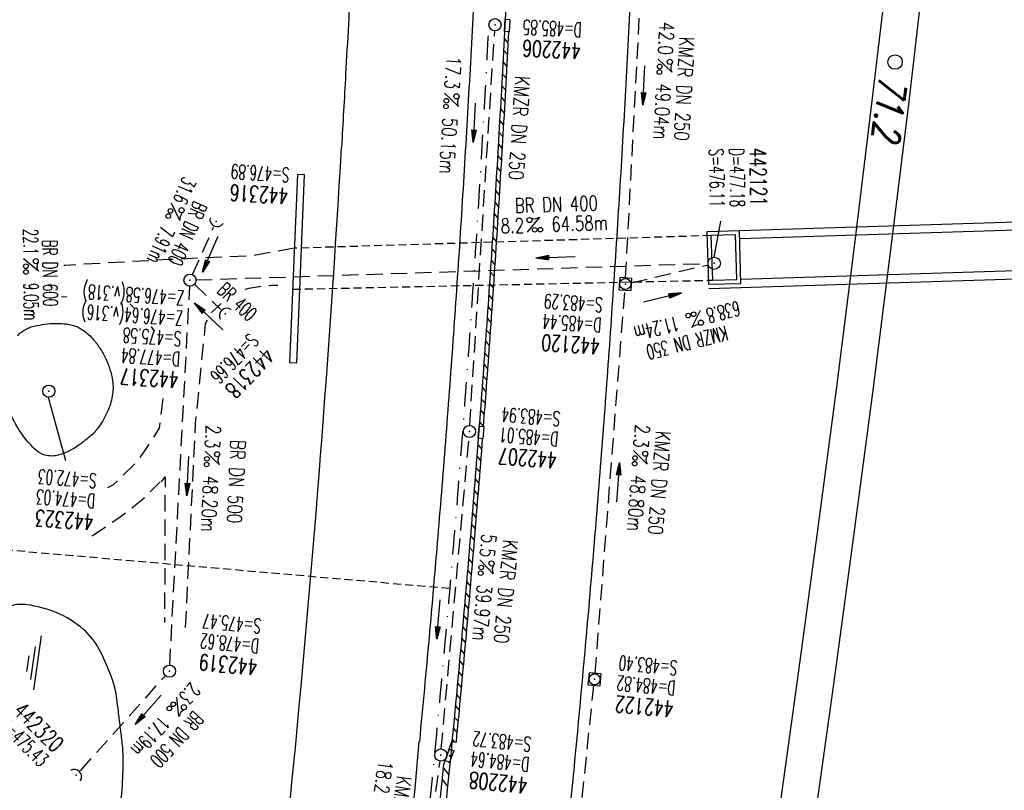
# Model space of a CAD drawing. Extents: x 459406 to 461721, y 413308 to 423218.
# Tile 156 of 256: x 461212 to 461334, y 418597 to 418692. Entities that reach past the tile are written whole.
import ezdxf
from ezdxf.enums import TextEntityAlignment as Align

# ---------------------------------------------------------------- set-up
doc = ezdxf.new("R2010")
doc.units = 0
doc.header["$LTSCALE"] = 2
doc.header["$MEASUREMENT"] = 0
for name, pattern in [('AUSGEZOGEN', [0]), ('GESTRICH-X2', [1.5, 1, -0.5]), ('GESTRICHELT', [0.75, 0.5, -0.25]), ('STRICHPT-X3', [3, 1.5, -0.75, 0, -0.75])]:
    doc.linetypes.add(name, pattern=pattern)
doc.layers.get('0').update_dxf_attribs({"linetype": 'AUSGEZOGEN'})
for name, color, linetype in [('ACHSE', 1, 'STRICHPT-X3'), ('BAUWO', 1, 'CONTINUOUS'), ('BAUWU', 1, 'GESTRICHELT'), ('FBR', 8, 'CONTINUOUS'), ('HEKTOM', 1, 'GESTRICHELT'), ('KANAL', 7, 'GESTRICH-X2'), ('LAGEPLAN', 15, 'AUSGEZOGEN'), ('NBS-TRASSE', 7, 'CONTINUOUS'), ('PFEIL', 7, 'CONTINUOUS'), ('RINNE', 200, 'CONTINUOUS'), ('RRB', 4, 'AUSGEZOGEN'), ('RRHB', 4, 'AUSGEZOGEN'), ('SCHACHTNR', 6, 'CONTINUOUS'), ('SCHLITZRINNE', 200, 'AUSGEZOGEN'), ('SCHSYMBOL', 7, 'AUSGEZOGEN'), ('TEXTO', 4, 'CONTINUOUS'), ('TEXTU', 4, 'CONTINUOUS'), ('WEG', 8, 'GESTRICH-X2')]:
    doc.layers.add(name, color=color, linetype=linetype)
doc.styles.add('ROMANS', font='romans.shx', dxfattribs={"width": 0.8})
doc.styles.get("Standard").update_dxf_attribs({"font": 'TXT.SHX'})

# ---------------------------------------------------------------- blocks, each defined once
blk = doc.blocks.new('20')
blk.add_lwpolyline([(-0.75, -0.75), (0.75, -0.75), (0.75, 0.75), (-0.75, 0.75)], close=True)
blk.add_circle((0, 0), 0.676)
blk.add_point((0, 0))
blk = doc.blocks.new('PROM')
blk.add_line((1.57, 1.82), (0.02, 0.02))
for centre, radius in [((0.32, 1.51), 0.317), ((0.94, 0.29), 0.283), ((1.64, 0.29), 0.283)]:
    blk.add_circle(centre, radius)
blk.add_arc((0.99, 2.68), 1.03, 239.1414, 303.3549)
blk = doc.blocks.new('PFEIL2')
at = {"color": 0}
for p, q in [((0.88, 0), (-2.4, -0.01)), ((0.88, -0.27), (0.88, 0.28)), ((0.88, 0.28), (2.43, 0.01)), ((0.91, 0.27), (0.88, 0.26)), ((0.97, 0.26), (0.88, 0.25)), ((1.02, 0.25), (0.88, 0.23)), ((1.07, 0.24), (0.88, 0.21)), ((1.13, 0.23), (0.88, 0.19)), ((1.18, 0.22), (0.88, 0.17)), ((1.24, 0.21), (0.88, 0.15)), ((1.29, 0.21), (0.88, 0.14)), ((1.34, 0.2), (0.88, 0.12)), ((1.4, 0.19), (0.88, 0.1)), ((1.45, 0.18), (0.88, 0.08)), ((1.51, 0.17), (0.88, 0.06)), ((1.56, 0.16), (0.88, 0.04)), ((1.61, 0.15), (0.88, 0.02)), ((1.67, 0.14), (0.88, 0.01)), ((1.72, 0.13), (0.88, -0.01)), ((1.78, 0.12), (0.88, -0.03)), ((1.83, 0.11), (0.88, -0.05)), ((1.88, 0.1), (0.88, -0.07)), ((1.94, 0.09), (0.88, -0.09)), ((2.05, 0.08), (0.88, -0.12)), ((1.99, 0.08), (0.88, -0.11)), ((2.1, 0.07), (0.88, -0.14)), ((2.15, 0.06), (0.88, -0.16)), ((2.21, 0.05), (0.88, -0.18)), ((2.26, 0.04), (0.88, -0.2)), ((2.32, 0.03), (0.88, -0.22)), ((2.37, 0.02), (0.88, -0.23)), ((2.42, 0.01), (0.88, -0.25)), ((2.43, 0.01), (0.88, -0.27))]:
    blk.add_line(p, q, dxfattribs=at)
blk = doc.blocks.new('42')
at = {"color": 0}
blk.add_arc((-0.02, -0.31), 0.91, 12.5363, 167.4637, dxfattribs=at)
blk.add_point((0, 0), dxfattribs=at)
blk = doc.blocks.new('GST')
at = {"color": 0}
blk.add_circle((0, 0), 0.75, dxfattribs=at)
blk.add_point((0, 0), dxfattribs=at)
blk = doc.blocks.new('10')
blk.add_blockref('GST', (0, 0))
blk = doc.blocks.new('13')
blk.add_lwpolyline([(0.76, 1.22), (-0.75, 1.22), (-0.75, 1.8), (0.76, 1.8)], close=True)
at = {"rotation": 180}
blk.add_blockref('GST', (0, 0), dxfattribs=at)
blk = doc.blocks.new('A$C44450724')
at = {"layer": 'RINNE'}
for p, q in [((461272.05, 418689.6), (461272.52, 418689.05)), ((461271.97, 418688.16), (461272.44, 418687.61)), ((461271.89, 418686.71), (461272.37, 418686.16)), ((461271.82, 418685.26), (461272.29, 418684.71)), ((461271.74, 418683.82), (461272.21, 418683.27)), ((461271.66, 418682.38), (461272.13, 418681.83)), ((461271.58, 418680.93), (461272.04, 418680.39)), ((461271.49, 418679.49), (461271.96, 418678.94)), ((461271.41, 418678.05), (461271.88, 418677.51)), ((461271.33, 418676.61), (461271.79, 418676.07)), ((461271.24, 418675.18), (461271.71, 418674.63)), ((461271.15, 418673.74), (461271.62, 418673.19)), ((461271.07, 418672.3), (461271.53, 418671.76)), ((461270.98, 418670.87), (461271.45, 418670.33)), ((461270.89, 418669.44), (461271.36, 418668.89)), ((461270.8, 418668.01), (461271.27, 418667.46)), ((461270.71, 418666.57), (461271.17, 418666.03)), ((461270.62, 418665.15), (461271.08, 418664.6)), ((461270.52, 418663.72), (461270.99, 418663.17)), ((461270.43, 418662.29), (461270.89, 418661.75)), ((461270.33, 418660.86), (461270.8, 418660.32)), ((461270.24, 418659.44), (461270.7, 418658.9)), ((461270.14, 418658.01), (461270.61, 418657.47)), ((461270.04, 418656.59), (461270.51, 418656.05)), ((461269.95, 418655.17), (461270.41, 418654.63)), ((461269.85, 418653.75), (461270.31, 418653.21)), ((461269.75, 418652.33), (461270.21, 418651.79)), ((461269.64, 418650.91), (461270.11, 418650.37)), ((461269.54, 418649.49), (461270, 418648.95)), ((461269.44, 418648.08), (461269.9, 418647.54)), ((461269.33, 418646.66), (461269.79, 418646.12)), ((461269.23, 418645.25), (461269.69, 418644.71)), ((461269.12, 418643.83), (461269.58, 418643.3)), ((461269.02, 418642.42), (461269.48, 418641.88)), ((461268.8, 418639.6), (461269.26, 418639.06)), ((461268.69, 418638.19), (461269.15, 418637.65)), ((461268.58, 418636.78), (461269.04, 418636.25)), ((461268.47, 418635.38), (461268.92, 418634.84)), ((461268.35, 418633.97), (461268.81, 418633.44)), ((461268.24, 418632.57), (461268.7, 418632.03)), ((461268.13, 418631.16), (461268.58, 418630.63)), ((461268.01, 418629.76), (461268.47, 418629.23)), ((461267.89, 418628.36), (461268.35, 418627.83)), ((461267.78, 418626.96), (461268.23, 418626.43)), ((461267.66, 418625.56), (461268.12, 418625.03)), ((461267.54, 418624.16), (461268, 418623.63)), ((461267.42, 418622.76), (461267.88, 418622.23)), ((461267.3, 418621.37), (461267.75, 418620.84)), ((461267.18, 418619.97), (461267.63, 418619.44)), ((461267.06, 418618.58), (461267.51, 418618.05)), ((461266.93, 418617.19), (461267.39, 418616.65)), ((461266.81, 418615.79), (461267.26, 418615.26)), ((461266.68, 418614.4), (461267.14, 418613.87)), ((461266.56, 418613.01), (461267.01, 418612.48)), ((461266.43, 418611.62), (461266.88, 418611.09)), ((461266.3, 418610.24), (461266.75, 418609.71)), ((461266.17, 418608.85), (461266.63, 418608.32)), ((461266.04, 418607.46), (461266.5, 418606.93)), ((461265.91, 418606.08), (461266.37, 418605.55)), ((461265.78, 418604.69), (461266.23, 418604.17)), ((461265.65, 418603.31), (461265.9, 418603.02))]:
    blk.add_line(p, q, dxfattribs=at)
at = {"layer": 'SCHSYMBOL', "flags": 128}
blk.add_lwpolyline([(461265.62, 418603.05), (461266.12, 418603)], dxfattribs=at)
blk = doc.blocks.new('A$C16221E43')
at = {"layer": 'RINNE'}
for points in [[(461274.8, 418790.47, -0.000714), (461274.78, 418786.96, -0.001256), (461274.67, 418771.65, -0.001874), (461274.51, 418760.29, -0.00156), (461274.22, 418746.63, -0.001561), (461273.89, 418734.09, -0.001568), (461273.47, 418721.62, -0.001564), (461272.98, 418709.15, -0.001556), (461272.4, 418696.62, -0.001558), (461271.75, 418684.09, -0.001564), (461271.03, 418671.63, -0.001572), (461270.22, 418659.16, -0.001568), (461269.33, 418646.66, -0.001561), (461268.37, 418634.19, -0.001559), (461267.33, 418621.72, -0.001562), (461266.21, 418609.23, -0.00078), (461265.62, 418603.05, -0.000859)], [(461272.59, 418690.43, -0.000792), (461272.25, 418684.07, -0.001564), (461271.52, 418671.6, -0.001572), (461270.72, 418659.12, -0.001568), (461269.83, 418646.62, -0.000599), (461269.47, 418641.84, -0.001559)], [(461269.36, 418640.34, -0.000775), (461268.87, 418634.15, -0.001559), (461267.83, 418621.67, -0.001562), (461266.71, 418609.18, -0.00078), (461266.12, 418603, -0.00078)]]:
    blk.add_lwpolyline(points, format="xyb", dxfattribs=at)
blk = doc.blocks.new('30')
at = {"color": 0}
for p, q in [((-0.75, -0.29), (-0.75, 0.29)), ((-0.75, 0.29), (0.75, 0.29)), ((0.75, 0.29), (0.75, -0.29)), ((0.75, -0.29), (-0.75, -0.29))]:
    blk.add_line(p, q, dxfattribs=at)
blk.add_point((0, 0), dxfattribs=at)
blk = doc.blocks.new('WASSER2')
at = {"layer": 'TEXTU'}
for p, q in [((-3.34, 0.01), (3.36, 0.01)), ((-1.9, -0.54), (2.16, -0.54)), ((-0.7, -1.16), (1.24, -1.16))]:
    blk.add_line(p, q, dxfattribs=at)

msp = doc.modelspace()

# ---------------------------------------------------------------- linework, layer by layer
at = {"layer": 'ACHSE', "flags": 128}
msp.add_lwpolyline([(461161.88, 420437.76, -0.000001), (461165.78, 420419.42, -0.000002), (461167.09, 420413.31), (461177.49, 420364.41), (461187.91, 420315.5), (461193.11, 420291.05), (461198.32, 420266.6, 0.000013), (461200.55, 420256.1, -0.000008), (461202.78, 420245.61, -0.000126), (461202.84, 420245.34, -0.000011), (461203.52, 420242.15, -0.001203), (461205.52, 420232.59, -0.000771), (461208.59, 420217.67, -0.001324), (461210.77, 420206.86, -0.001044), (461213.46, 420193.14, -0.001041), (461215.82, 420180.84, -0.001046), (461218.13, 420168.58, -0.001043), (461220.38, 420156.31, -0.00104), (461222.59, 420143.98, -0.00104), (461224.74, 420131.65, -0.001043), (461226.84, 420119.35, -0.001046), (461228.88, 420107.04, -0.001042), (461230.89, 420094.68, -0.001044), (461232.83, 420082.32, -0.001045), (461234.73, 420069.98, -0.001048), (461236.57, 420057.6, -0.00105), (461238.36, 420045.24, -0.001042), (461240.1, 420032.88, -0.00104), (461241.79, 420020.48, -0.001038), (461243.43, 420008.07, -0.00104), (461245.01, 419995.69, -0.001048), (461246.55, 419983.28, -0.001048), (461248.03, 419970.87, -0.001045), (461249.46, 419958.47, -0.001042), (461250.84, 419946.03, -0.00104), (461252.16, 419933.58, -0.001043), (461253.44, 419921.16, -0.001047), (461254.66, 419908.73, -0.001046), (461255.83, 419896.28, -0.001044), (461256.95, 419883.83, -0.001044), (461258.01, 419871.37, -0.001042), (461259.03, 419858.92, -0.001041), (461259.99, 419846.45, -0.001045), (461260.9, 419833.96, -0.00105), (461261.76, 419821.51, -0.001044), (461262.56, 419809.09, -0.001035), (461263.31, 419796.56, -0.001039), (461264.02, 419784.01, -0.001052), (461264.67, 419771.6, -0.001051), (461265.26, 419759.2, -0.001036), (461265.81, 419746.63, -0.001035), (461266.31, 419734.06, -0.001048), (461266.74, 419721.64, -0.001053), (461267.13, 419709.21, -0.001043), (461267.47, 419696.65, -0.001038), (461267.78, 419683.02, -0.001246), (461267.99, 419671.66, -0.000845), (461268.2, 419656.35, -0.001335), (461268.29, 419646.66, -0.000076), (461268.34, 419639.67, -0.000344), (461268.35, 419638.12, -0.000008), (461268.39, 419629.89, 0.000017), (461268.44, 419621.66, 0.000001), (461268.5, 419609.16, -0.000009), (461268.57, 419596.66, -0.000011), (461268.64, 419584.16, 0.000013), (461268.7, 419571.66, 0.000007), (461268.77, 419559.16, -0.00001), (461268.84, 419546.66), (461269.1, 419496.66), (461269.37, 419446.66), (461269.63, 419396.66), (461269.9, 419346.67), (461270.16, 419296.67), (461270.43, 419246.67), (461270.69, 419196.67), (461270.96, 419146.67), (461271.22, 419096.67), (461271.49, 419046.67), (461271.75, 418996.67, -0.00001), (461271.82, 418984.17, 0.000007), (461271.88, 418971.67, 0.000013), (461271.95, 418959.17, -0.00001), (461272.02, 418946.67, -0.00001), (461272.08, 418934.17, 0.00001), (461272.15, 418921.67, 0.00001), (461272.21, 418909.17, -0.00001), (461272.28, 418896.67, -0.00001), (461272.35, 418884.17, 0.00001), (461272.41, 418871.67, 0.00001), (461272.48, 418859.17, -0.000008), (461272.55, 418846.67, -0.000012), (461272.61, 418834.17, 0.000001), (461272.68, 418821.67, 0.000028), (461272.72, 418813.34, -0.000014), (461272.77, 418805, -0.000517), (461272.77, 418803.54, -0.00011), (461272.79, 418796.67, -0.00198), (461272.78, 418786.97, -0.001256), (461272.67, 418771.67, -0.001874), (461272.51, 418760.32, -0.00156), (461272.22, 418746.68, -0.001561), (461271.89, 418734.16, -0.001568), (461271.47, 418721.69, -0.001564), (461270.98, 418709.23, -0.001556), (461270.41, 418696.71, -0.001558), (461269.76, 418684.2, -0.001564), (461269.03, 418671.75, -0.001572), (461268.22, 418659.29, -0.001568), (461267.34, 418646.81, -0.001561), (461266.38, 418634.35, -0.001559), (461265.34, 418621.89, -0.001562), (461264.22, 418609.41, -0.001569), (461263.02, 418597, -0.001568), (461261.75, 418584.58, -0.001563), (461260.4, 418572.14, -0.001556), (461258.97, 418559.71, -0.001558), (461257.46, 418547.31, -0.001565), (461255.88, 418534.9, -0.001566), (461254.22, 418522.52, -0.001565), (461252.48, 418510.16, -0.001561), (461250.66, 418497.77, -0.001562), (461248.77, 418485.4, -0.001565), (461246.8, 418473.07, -0.001567), (461244.75, 418460.75, -0.001565), (461242.63, 418448.42, -0.001562), (461240.43, 418436.12, -0.001561), (461238.15, 418423.83, -0.001563), (461235.79, 418411.54, -0.001567), (461233.36, 418399.29, -0.001565), (461230.85, 418387.07, -0.00156), (461228.26, 418374.82, -0.001559), (461225.6, 418362.59, -0.001563), (461222.86, 418350.41, -0.001567), (461220.05, 418338.24, -0.001564), (461217.16, 418326.07, -0.001562), (461214.19, 418313.92, -0.001563), (461211.15, 418301.8, -0.001563), (461207.62, 418288.1, -0.002038), (461204.84, 418277.61, -0.001089), (461200.88, 418263.05, -0.001658), (461198.22, 418253.5, -0.000013), (461197.53, 418251.04, -0.000228), (461197.49, 418250.9, -0.000007), (461194.46, 418240.17, 0.000006), (461191.43, 418229.44), (461184.63, 418205.39), (461177.83, 418181.33, 0.000005), (461174.44, 418169.3, -0.000005), (461171.04, 418157.27, -0.000019), (461167.64, 418145.24, 0.000019), (461164.24, 418133.21), (461157.44, 418109.15), (461150.65, 418085.09, 0.000005), (461147.25, 418073.06, -0.000001), (461143.85, 418061.03, -0.000002), (461140.45, 418049.01, -0.000002), (461137.05, 418036.98, -0.000015), (461133.65, 418024.95, 0.000019), (461130.25, 418012.92), (461123.46, 417988.86), (461116.66, 417964.8, 0.000001), (461115.31, 417960.01, 0.000001), (461112.35, 417949.55, 0.000375), (461111.88, 417947.88, 0.000088), (461109.88, 417940.74, 0.001331), (461107.28, 417931.38, 0.000846), (461103.25, 417916.63, 0.001238), (461100.29, 417905.61, 0.001041), (461096.83, 417892.47, 0.001036), (461093.69, 417880.37, 0.001036), (461090.61, 417868.26, 0.001038), (461087.57, 417856.12, 0.00104), (461084.59, 417844, 0.001041), (461081.65, 417831.86, 0.001037), (461078.77, 417819.68, 0.001037), (461075.93, 417807.51, 0.001036), (461073.15, 417795.32, 0.001043), (461070.41, 417783.09, 0.001049), (461067.73, 417770.91, 0.00104), (461065.11, 417758.74, 0.001034), (461062.53, 417746.46, 0.00103), (461059.99, 417734.18, 0.001036), (461057.52, 417721.97, 0.001044), (461055.1, 417709.74, 0.001039), (461052.71, 417697.44, 0.00104), (461050.38, 417685.14, 0.001043), (461048.11, 417672.86, 0.001039), (461045.89, 417660.59, 0.001034), (461043.72, 417648.25, 0.001037), (461041.59, 417635.89, 0.001045), (461039.53, 417623.61, 0.001043), (461037.52, 417611.32, 0.001035), (461035.54, 417598.93, 0.001032), (461033.62, 417586.54, 0.001037), (461031.76, 417574.21, 0.001044), (461029.95, 417561.86, 0.001041), (461028.19, 417549.47, 0.001039), (461026.47, 417537.08, 0.00104), (461024.82, 417524.7, 0.001038), (461023.21, 417512.31, 0.001036), (461021.65, 417499.9, 0.001039), (461020.15, 417487.47, 0.001043), (461018.7, 417475.08, 0.001041), (461017.3, 417462.68, 0.001038), (461015.95, 417450.23, 0.001035), (461014.65, 417437.76, 0.00104), (461013.4, 417425.36, 0.001038), (461012.21, 417412.95, 0.001032), (461011.07, 417400.47, 0.001036), (461009.97, 417388, 0.001039), (461008.93, 417375.56, 0.001048), (461007.95, 417363.09, 0.001048), (461007.01, 417350.63, 0.001037), (461005.98, 417336.12, 0.001443), (461005.3, 417325.69, 0.000621), (461004.39, 417310.95, 0.000896), (461003.79, 417300.74, 0.000001), (461003.78, 417300.53, 0.000151), (461003.78, 417300.53, 0.000033), (461003.08, 417288.15, -0.000002), (461002.39, 417275.78), (461000.98, 417250.82), (460999.58, 417225.86), (460996.77, 417175.93), (460993.97, 417126.01, 0), (460992.56, 417101.05, 0), (460991.16, 417076.09), (460988.35, 417026.17, 0.000005), (460987.42, 417009.53, 0.000002), (460985.55, 416976.25)], format="xyb", dxfattribs=at)
at = {"layer": 'BAUWO'}
for p, q in [((461246.59, 418672.83), (461245.62, 418649.7)), ((461246.51, 418649.67), (461247.46, 418672.79)), ((461247.46, 418672.79), (461246.59, 418672.83)), ((461301.01, 418665.93), (461297.01, 418665.8)), ((461297.01, 418665.8), (461297.2, 418659.35)), ((461300.54, 418665.41), (461297.51, 418665.33)), ((461297.51, 418665.33), (461297.68, 418659.84)), ((461300.69, 418659.92), (461300.54, 418665.41)), ((461301.2, 418659.45), (461301.01, 418665.93)), ((461297.2, 418659.35), (461301.2, 418659.45)), ((461297.68, 418659.84), (461300.69, 418659.92)), ((461245.62, 418649.7), (461246.51, 418649.67))]:
    msp.add_line(p, q, dxfattribs=at)
at = {"layer": 'BAUWU'}
for p, q in [((461297.51, 418665.33), (461246.21, 418663.77)), ((461246, 418658.73), (461297.68, 418659.84))]:
    msp.add_line(p, q, dxfattribs=at)
at = {"layer": 'FBR'}
for points in [[(461163.85, 418068.37, -0.000001), (461160.45, 418056.35, -0.000002)], [(461290.04, 418796.72, -0.00198), (461290.03, 418786.88, -0.001256), (461289.92, 418771.5, -0.001874), (461289.76, 418760.02, -0.00156), (461289.47, 418746.27, -0.001561), (461289.13, 418733.64, -0.001568), (461288.71, 418721.06, -0.001564), (461288.21, 418708.5, -0.001556), (461287.64, 418695.87, -0.001558), (461286.98, 418683.25, -0.001564), (461286.25, 418670.69, -0.001572), (461285.43, 418658.12, -0.001568), (461284.54, 418645.53, -0.001561), (461283.57, 418632.97, -0.001559), (461282.52, 418620.4, -0.001562), (461281.39, 418607.82, -0.001569), (461280.19, 418595.29, -0.001568), (461278.91, 418582.77, -0.001563), (461277.54, 418570.22, -0.001556), (461276.1, 418557.68, -0.001558), (461274.58, 418545.18, -0.001565)], [(461255.54, 418796.63, -0.00198), (461255.53, 418787.06, -0.001256), (461255.42, 418771.85, -0.001874), (461255.26, 418760.63, -0.00156), (461254.98, 418747.09, -0.001561), (461254.64, 418734.67, -0.001568), (461254.23, 418722.32, -0.001564), (461253.75, 418709.97, -0.001556), (461253.18, 418697.56, -0.001558), (461252.53, 418685.15, -0.001136), (461252.02, 418676.19, -0.001572)], [(461270.79, 418796.67, -0.00198), (461270.78, 418786.98, -0.001256), (461270.67, 418771.7, -0.001874), (461270.51, 418760.36, -0.00156), (461270.23, 418746.73, -0.001561), (461269.89, 418734.22, -0.001568), (461269.47, 418721.76, -0.001564), (461268.98, 418709.32, -0.001556), (461268.41, 418696.81, -0.001558), (461267.76, 418684.31, -0.001564), (461267.03, 418671.87, -0.001572), (461266.23, 418659.43, -0.001568), (461265.34, 418646.96, -0.001561), (461264.38, 418634.51, -0.001559), (461263.34, 418622.06, -0.001562), (461262.23, 418609.6, -0.000827), (461261.61, 418603.06, -0.001568)]]:
    msp.add_lwpolyline(points, format="xyb", dxfattribs=at)
for centre, radius, start, end in [((459277.65, 418790.76), 1977.69, 352.27228, 356.6788), ((459466.35, 418765.52), 1802.59, 352.87271, 354.82912)]:
    msp.add_arc(centre, radius, start, end, dxfattribs=at)
at = {"layer": 'HEKTOM'}
msp.add_line((461265.34, 418621.88), (461166.84, 418630.45), dxfattribs=at)
at = {"layer": 'KANAL'}
for p, q in [((461287, 418660.12), (461289.5, 418707.59)), ((461267.81, 418641.97), (461270.88, 418690.53)), ((461233.69, 418660.53), (461236.28, 418666.38)), ((461234.12, 418659.88), (461297.16, 418661.91)), ((461287.69, 418659.53), (461297.19, 418661.75)), ((461230.88, 418612.47), (461233.34, 418659.09)), ((461233.91, 418659.34), (461237.16, 418656.25)), ((461283.25, 418611.47), (461286.91, 418658.62)), ((461264.31, 418602.16), (461267.72, 418640.47)), ((461219.88, 418599.47), (461230.34, 418611.16)), ((461278.22, 418563.34), (461283.09, 418609.97)), ((461261.66, 418582.03), (461264.16, 418600.66))]:
    msp.add_line(p, q, dxfattribs=at)
at = {"layer": 'LAGEPLAN'}
for p, q in [((461301, 418665.95), (461340.72, 418667.19)), ((461301.04, 418664.96), (461340.6, 418666.2)), ((461297.23, 418658.83), (461339.86, 418660.18)), ((461301.19, 418659.96), (461339.98, 418661.17))]:
    msp.add_line(p, q, dxfattribs=at)
at = {"layer": 'NBS-TRASSE'}
for p, q in [((461319.48, 418700.2), (461317.37, 418682.25)), ((461323.97, 418699.81), (461321.85, 418681.85)), ((461317.37, 418682.25), (461315.17, 418664.31)), ((461321.85, 418681.85), (461319.66, 418663.9)), ((461315.17, 418664.31), (461312.9, 418646.38)), ((461319.66, 418663.9), (461317.38, 418645.96)), ((461312.9, 418646.38), (461310.55, 418628.46)), ((461317.38, 418645.96), (461315.03, 418628.03)), ((461310.55, 418628.46), (461308.12, 418610.56)), ((461315.03, 418628.03), (461312.6, 418610.11)), ((461308.12, 418610.56), (461305.61, 418592.66)), ((461312.6, 418610.11), (461310.09, 418592.21))]:
    msp.add_line(p, q, dxfattribs=at)
msp.add_circle((461320.17, 418686.69), 0.892, dxfattribs=at)
at = {"layer": 'RINNE'}
for p, q in [((461272.05, 418689.6), (461272.52, 418689.05)), ((461271.97, 418688.16), (461272.44, 418687.61)), ((461271.89, 418686.71), (461272.37, 418686.16)), ((461271.82, 418685.26), (461272.29, 418684.71)), ((461271.74, 418683.82), (461272.21, 418683.27)), ((461271.66, 418682.38), (461272.13, 418681.83)), ((461271.58, 418680.93), (461272.04, 418680.39)), ((461271.49, 418679.49), (461271.96, 418678.94)), ((461271.41, 418678.05), (461271.88, 418677.51)), ((461271.33, 418676.61), (461271.79, 418676.07)), ((461271.24, 418675.18), (461271.71, 418674.63)), ((461271.15, 418673.74), (461271.62, 418673.19)), ((461271.07, 418672.3), (461271.53, 418671.76)), ((461270.98, 418670.87), (461271.45, 418670.33)), ((461270.89, 418669.44), (461271.36, 418668.89)), ((461270.8, 418668.01), (461271.27, 418667.46)), ((461270.71, 418666.57), (461271.17, 418666.03)), ((461270.62, 418665.15), (461271.08, 418664.6)), ((461270.52, 418663.72), (461270.99, 418663.17)), ((461270.43, 418662.29), (461270.89, 418661.75)), ((461270.33, 418660.86), (461270.8, 418660.32)), ((461270.24, 418659.44), (461270.7, 418658.9)), ((461270.14, 418658.01), (461270.61, 418657.47)), ((461270.04, 418656.59), (461270.51, 418656.05)), ((461269.95, 418655.17), (461270.41, 418654.63)), ((461269.85, 418653.75), (461270.31, 418653.21)), ((461269.75, 418652.33), (461270.21, 418651.79)), ((461269.64, 418650.91), (461270.11, 418650.37)), ((461269.54, 418649.49), (461270, 418648.95)), ((461269.44, 418648.08), (461269.9, 418647.54)), ((461269.33, 418646.66), (461269.79, 418646.12)), ((461269.23, 418645.25), (461269.69, 418644.71)), ((461269.12, 418643.83), (461269.58, 418643.3)), ((461269.02, 418642.42), (461269.48, 418641.88)), ((461268.8, 418639.6), (461269.26, 418639.06)), ((461268.69, 418638.19), (461269.15, 418637.65)), ((461268.58, 418636.78), (461269.04, 418636.25)), ((461268.47, 418635.38), (461268.92, 418634.84)), ((461268.35, 418633.97), (461268.81, 418633.44)), ((461268.24, 418632.57), (461268.7, 418632.03)), ((461268.13, 418631.16), (461268.58, 418630.63)), ((461268.01, 418629.76), (461268.47, 418629.23)), ((461267.89, 418628.36), (461268.35, 418627.83)), ((461267.78, 418626.96), (461268.23, 418626.43)), ((461267.66, 418625.56), (461268.12, 418625.03)), ((461267.54, 418624.16), (461268, 418623.63)), ((461267.42, 418622.76), (461267.88, 418622.23)), ((461267.3, 418621.37), (461267.75, 418620.84)), ((461267.18, 418619.97), (461267.63, 418619.44)), ((461267.06, 418618.58), (461267.51, 418618.05)), ((461266.93, 418617.19), (461267.39, 418616.65)), ((461266.81, 418615.79), (461267.26, 418615.26)), ((461266.68, 418614.4), (461267.14, 418613.87)), ((461266.56, 418613.01), (461267.01, 418612.48)), ((461266.43, 418611.62), (461266.88, 418611.09)), ((461266.3, 418610.24), (461266.75, 418609.71)), ((461266.17, 418608.85), (461266.63, 418608.32)), ((461266.04, 418607.46), (461266.5, 418606.93)), ((461265.91, 418606.08), (461266.37, 418605.55)), ((461265.78, 418604.69), (461266.23, 418604.17)), ((461265.65, 418603.31), (461265.9, 418603.02)), ((461265.28, 418602.1), (461265.29, 418602.08)), ((461264.57, 418599.79), (461265.23, 418598.96)), ((461265.24, 418600.54), (461265.37, 418600.39)), ((461264.42, 418598.37), (461265.09, 418597.53))]:
    msp.add_line(p, q, dxfattribs=at)
at = {"layer": 'RINNE', "flags": 128}
msp.add_lwpolyline([(461265.62, 418603.05), (461266.12, 418603)], dxfattribs=at)
at = {"layer": 'RRB'}
msp.add_lwpolyline([(461212.15, 418652.98, -0.091382), (461212.61, 418653.45, -0.031914), (461213.3, 418653.87, -0.04483), (461213.83, 418654.09, -0.028866), (461214.52, 418654.26, -0.015743), (461215.8, 418654.46, -0.03676), (461217.15, 418654.53, -0.036483), (461218.51, 418654.4, -0.094941), (461219.94, 418653.86, -0.075871), (461221.4, 418652.63, -0.03359), (461222.22, 418651.56, -0.032059), (461222.93, 418650.34, -0.03796), (461223.52, 418648.85, -0.042531), (461223.84, 418647.45, -0.075959), (461223.81, 418645.6, -0.066716), (461223.19, 418643.59, -0.030171), (461222.49, 418642.29, -0.037389), (461221.79, 418641.33, -0.040526), (461221.19, 418640.73, -0.018465), (461219.73, 418639.57, -0.085178), (461217.23, 418638.33, -0.140034), (461215.52, 418638.31, -0.116665), (461214.48, 418638.88, -0.054717), (461212.8, 418640.74, -0.051396), (461211.23, 418643.49, -0.065254)], format="xyb", dxfattribs=at)
at = {"layer": 'RRHB', "flags": 128}
msp.add_lwpolyline([(461201.12, 418616.54, 0.131455), (461198.97, 418615.18, 0.084473), (461196.85, 418611.9, 0.096121), (461196.24, 418609.12, 0.076689), (461196.7, 418605.59, 0.076873), (461198.48, 418601.77, 0.062899), (461201.85, 418597.88, 0.053935), (461207.61, 418593.75, 0.075354), (461212.36, 418591.94, 0.022298), (461215.2, 418591.46, 0.026307), (461217.63, 418591.28, 0.051967), (461220.75, 418591.54, 0.085133), (461222.54, 418592.22, 0.144341), (461224.17, 418593.94, 0.102594), (461225.03, 418597.12, 0.016062), (461225.14, 418600.99, 0.029486), (461225.01, 418603.1, 0.000087), (461224.79, 418604.88, -0.000156), (461224.67, 418605.89, -0.000243), (461224.56, 418606.75, 0.00013), (461224.37, 418608.35, 0.053414), (461223.86, 418610.53, 0.030773), (461222.37, 418614.1, 0.097656), (461220.26, 418616.86, 0.085602), (461216.9, 418618.93, 0.059152), (461213.32, 418619.9, 0.110763), (461211.32, 418619.75, 0.008377), (461208.71, 418618.91, -0.006673), (461205.43, 418617.84, -0.005156), (461203.18, 418617.16, 0.005621)], format="xyb", close=True, dxfattribs=at)
at = {"layer": 'SCHACHTNR'}
for p, q in [((461297.9, 418662.68), (461298.71, 418667.12)), ((461215.93, 418645.44), (461218.04, 418637.64))]:
    msp.add_line(p, q, dxfattribs=at)
at = {"layer": 'SCHLITZRINNE'}
msp.add_lwpolyline([(461258.59, 418542.22), (461258.58, 418545.44), (461262.4, 418578.44), (461264.61, 418600.24), (461265.62, 418603.05)], dxfattribs=at)
msp.add_lwpolyline([(461265.62, 418603.05, -0.000789), (461265.01, 418596.8, -0.001568), (461263.74, 418584.37, -0.001563), (461262.39, 418571.91, -0.001556), (461260.96, 418559.47, -0.001558), (461259.45, 418547.06, -0.031876), (461258.59, 418542.22, -0.000614)], format="xyb", dxfattribs=at)
at = {"layer": 'SCHSYMBOL'}
msp.add_lwpolyline([(461268.86, 418640.38), (461268.97, 418641.88), (461269.55, 418641.83), (461269.44, 418640.33)], close=True, dxfattribs=at)
at = {"layer": 'WEG', "flags": 128}
for points in [[(461246.21, 418663.77), (461241.22, 418662.86), (461230.63, 418662.37), (461217.99, 418661.67), (461217.82, 418661.67)], [(461217.55, 418657.85), (461218.23, 418657.81)], [(461225.96, 418656.92), (461226.48, 418656.41)], [(461232.83, 418617.1), (461234.06, 418642.18), (461235.29, 418654.5), (461236.04, 418655.9), (461237.19, 418656.98)], [(461228.59, 418654.13), (461228.98, 418653.52)], [(461230.01, 418645.28), (461229.58, 418641.63), (461227.86, 418638.98), (461226.56, 418637.18), (461223.87, 418634.61), (461223.22, 418634.29)], [(461221.31, 418628.39), (461224.62, 418630.59), (461227.44, 418632.79), (461229.7, 418635.02)], [(461229.85, 418635.02), (461230.3, 418635.63), (461230.24, 418617.72)]]:
    msp.add_lwpolyline(points, dxfattribs=at)
msp.add_lwpolyline([(461240.12, 418658.73, -0.056094), (461244.18, 418659.24)], format="xyb", dxfattribs=at)

# ---------------------------------------------------------------- block references
at = {"layer": 'PFEIL'}
for p, rotation in [((461289.25, 418683.81), 267.0021), ((461268.39, 418679.22), 266.4002), ((461235.89, 418663.05), 245.9985), ((461278.38, 418662.68), 181.8387), ((461291.53, 418657.7), 13.0913), ((461235.68, 418655.37), 136.4081), ((461233.1, 418635.73), 266.9935), ((461286.07, 418634.97), 85.54799999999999), ((461263.96, 418618.09), 264.9452), ((461228.24, 418606.96), 228.0988)]:
    msp.add_blockref('PFEIL2', p, dxfattribs=dict(at, rotation=rotation))
at = {"layer": 'RINNE'}
for name in ['A$C16221E43', 'A$C44450724']:
    msp.add_blockref(name, (0, 0), dxfattribs=at)
at = {"layer": 'RRB', "rotation": 262}
msp.add_blockref('WASSER2', (461214.57, 418612.75), dxfattribs=at)
at = {"layer": 'SCHSYMBOL'}
for name, p, rotation in [('13', (461270.92, 418691.28), 267.0439), ('42', (461236.59, 418667.07), 156.6904337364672), ('10', (461297.91, 418661.92), 266.2551000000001), ('10', (461233.37, 418659.85), 266.0718), ('20', (461286.97, 418659.37), 266.1627), ('42', (461237.7, 418655.72), 41.67817288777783), ('10', (461216, 418646.18), 265.6357), ('GST', (461267.77, 418641.22), 85.60689999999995), ('10', (461230.84, 418611.72), 264.6669), ('20', (461283.18, 418610.72), 264.7769), ('GST', (461264.25, 418601.4), 84.46159999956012), ('30', (461265.32, 418601.31), 250.1394557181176), ('42', (461219.36, 418598.92), 312.660223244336)]:
    msp.add_blockref(name, p, dxfattribs=dict(at, rotation=rotation))
at = {"layer": 'TEXTU'}
for p, rotation in [((461290.96, 418687.11), 267.0020999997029), ((461264.7, 418682.88), 266.4001999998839), ((461231.08, 418669.35), 246.5630315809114), ((461274.88, 418665.72), 1.8387), ((461212.87, 418662.49), 270.5569000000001), ((461296.22, 418656.16), 193.9814997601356), ((461235.21, 418638.81), 267.281351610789), ((461287.94, 418638.92), 265.5480000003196), ((461269.03, 418625.44), 264.6504291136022), ((461231.73, 418608.54), 227.4625016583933)]:
    msp.add_blockref('PROM', p, dxfattribs=dict(at, rotation=rotation))

# ---------------------------------------------------------------- texts
at = {"layer": 'NBS-TRASSE', "oblique": 15.356, "width": 0.777767}
msp.add_text('71.2', height=3.375, rotation=263.2209, dxfattribs=at).set_placement((461318.28, 418685.19))
at = {"layer": 'SCHACHTNR', "style": 'ROMANS'}
for s, height, rotation, width, p in [('D=485.85', 1.8, 177.0439, 0.6, (461281.65, 418691.53)), ('442206', 2, 177.0439, 0.7, (461281.53, 418689.03)), ('S=476.11', 1.8, 271.0492, 0.6, (461297.26, 418676.02)), ('D=477.18', 1.8, 271.0492, 0.6, (461299.76, 418676.07)), ('442121', 2, 271.0492, 0.7, (461302.27, 418676.13)), ('S=476.89', 1.8, 176.2882, 0.6, (461245.67, 418673.67)), ('442316', 2, 176.2882, 0.7, (461245.52, 418671.17)), ('Z=476.58(v.318)', 1.8, 176.0718, 0.6, (461232.71, 418658.51)), ('S=483.29', 1.8, 176.1627, 0.6, (461284.23, 418657.69)), ('Z=476.64(v.316)', 1.8, 176.0718, 0.6, (461232.56, 418656.01)), ('D=485.44', 1.8, 176.1627, 0.6, (461284.08, 418655.19)), ('S=475.58', 1.8, 176.0718, 0.6, (461232.37, 418653.51)), ('S=476.66', 1.8, 226.3497, 0.6, (461240.69, 418653.43)), ('442120', 2, 176.1627, 0.7, (461283.89, 418652.69)), ('D=477.84', 1.8, 176.0718, 0.6, (461232.21, 418651.01)), ('442318', 2, 226.3497, 0.7, (461242.51, 418651.72)), ('442317', 2, 176.0718, 0.7, (461232.02, 418648.54)), ('S=483.94', 1.8, 175.6069, 0.6, (461279.01, 418643.66)), ('D=485.01', 1.8, 175.6069, 0.6, (461278.79, 418641.16)), ('442207', 2, 175.6069, 0.7, (461278.6, 418638.66)), ('S=472.03', 1.8, 175.6357, 0.6, (461221.95, 418636.04)), ('D=474.03', 1.8, 175.6357, 0.6, (461221.76, 418633.54)), ('442323', 2, 175.6357, 0.7, (461221.57, 418631.04)), ('S=475.47', 1.8, 174.6669, 0.6, (461242.2, 418618.15)), ('D=478.62', 1.8, 174.6669, 0.6, (461241.95, 418615.68)), ('442319', 2, 174.6669, 0.7, (461241.74, 418613.18)), ('S=483.40', 1.8, 174.7769, 0.6, (461293.44, 418613)), ('D=484.82', 1.8, 174.7769, 0.6, (461293.22, 418610.5)), ('442122', 2, 174.7769, 0.7, (461292.97, 418608.03)), ('442320', 2, 315.2504, 0.7, (461211.49, 418606.66)), ('S=475.43', 1.8, 315.2504, 0.6, (461209.74, 418604.9)), ('S=483.72', 1.8, 174.4616, 0.6, (461275.45, 418603.61)), ('D=484.64', 1.8, 174.4616, 0.6, (461275.23, 418601.11)), ('442208', 2, 174.4616, 0.7, (461274.98, 418598.64))]:
    msp.add_text(s, height=height, rotation=rotation, dxfattribs=dict(at, width=width)).set_placement(p)
at = {"layer": 'TEXTO', "style": 'ROMANS'}
for s, rotation, width, p in [('KMZR DN 250', 267.0021, 0.75, (461293.31, 418683.44)), ('KMZR DN 250', 266.4002, 0.75, (461273.01, 418678.63)), ('BR DN 400', 1.8387, 0.75, (461278.5, 418668.28)), ('BR DN 400', 246.563, 0.6, (461232.25, 418665.93)), ('BR DN 600', 270.5569, 0.6, (461215.26, 418660.71)), ('BR 400', 316.4081, 0.6, (461238.57, 418656.55)), ('KMZR DN 350', 193.9815, 0.6, (461294.35, 418653.02)), ('KMZR DN 250', 265.548, 0.75, (461290.25, 418634.97)), ('BR DN 500', 267.2814, 0.75, (461238.17, 418635.09)), ('KMZR DN 250', 264.6504, 0.75, (461271.37, 418621.59)), ('BR DN 500', 227.4625, 0.6, (461231.08, 418603.91)), ('KMZR DN 250', 261.8971, 0.75, (461257.98, 418592.57))]:
    msp.add_text(s, height=1.8, rotation=rotation, dxfattribs=dict(at, width=width)).set_placement(p, align=Align.CENTER)
at = {"layer": 'TEXTU', "style": 'ROMANS'}
for s, rotation, width, p in [('42.0', 267.0021, 0.75, (461291.2, 418691.67)), ('17.3', 266.4002, 0.75, (461264.97, 418687.44)), ('49.04m', 267.0021, 0.75, (461290.79, 418684.11)), ('50.15m', 266.4002, 0.75, (461264.5, 418679.88)), ('31.6', 246.563, 0.6, (461232.53, 418672.7)), ('8.2', 1.8387, 0.75, (461271.64, 418665.6)), ('64.58m', 1.8387, 0.75, (461277.89, 418665.82)), ('7.91m', 246.563, 0.6, (461229.87, 418666.61)), ('22.1', 270.5569, 0.6, (461212.84, 418666.16)), ('9.05m', 270.5569, 0.6, (461212.9, 418659.5)), ('638.8', 193.9815, 0.6, (461300.84, 418657.3)), ('11.24m', 193.9815, 0.6, (461293.3, 418655.43)), ('2.3', 267.2814, 0.75, (461235.35, 418642.04)), ('2.3', 265.548, 0.75, (461288.19, 418642.13)), ('48.20m', 267.2814, 0.75, (461235.06, 418635.82)), ('48.80m', 265.548, 0.75, (461287.72, 418635.91)), ('5.5', 264.6504, 0.75, (461269.32, 418628.66)), ('39.97m', 264.6504, 0.75, (461268.76, 418622.44)), ('2.3', 227.4625, 0.6, (461233.47, 418610.43)), ('17.19m', 227.4625, 0.6, (461229.7, 418606.32)), ('18.2', 261.8971, 0.75, (461256.59, 418600.79))]:
    msp.add_text(s, height=1.8, rotation=rotation, dxfattribs=dict(at, width=width)).set_placement(p)

doc.saveas('drawing.dxf')
